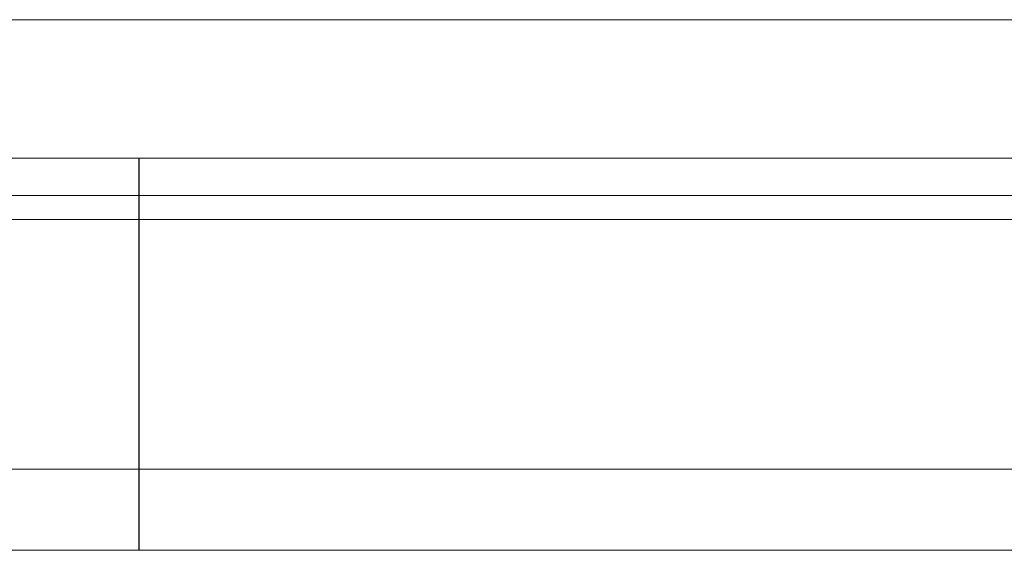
# Model space of a CAD drawing. Header units: millimetres. Extents: x 2494 to 2744, y 453 to 558.
# Tile 25 of 52: x 2666 to 2680, y 473 to 481. Entities that reach past the tile are written whole.
import ezdxf

# ---------------------------------------------------------------- set-up
doc = ezdxf.new("R2010")
doc.units = ezdxf.units.MM
doc.header["$LTSCALE"] = 0.2

msp = doc.modelspace()

# ---------------------------------------------------------------- linework, layer by layer
at = {"linetype": 'Continuous', "lineweight": 15}
for p, q in [((2703.168, 480.994), (2644.168, 480.994)), ((2703.168, 478.944), (2644.168, 478.944)), ((2743.948, 478.391), (2624.157, 478.391)), ((2743.948, 478.037), (2624.102, 478.037)), ((2743.948, 474.344), (2622.98, 474.344)), ((2743.948, 473.144), (2583.948, 473.144))]:
    msp.add_line(p, q, dxfattribs=at)
at = {"ltscale": 2}
msp.add_line((2667.448, 478.944), (2667.448, 473.144), dxfattribs=at)

doc.saveas('drawing.dxf')
